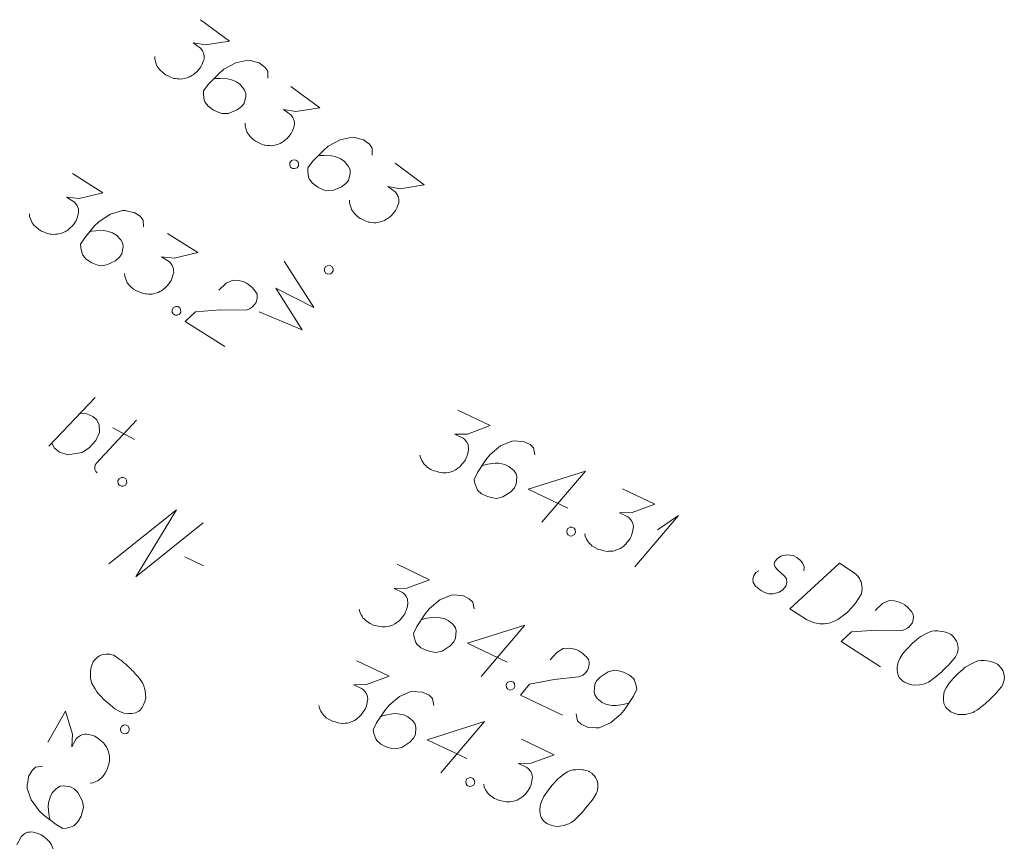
# Model space of a CAD drawing. Header units: metres. Extents: x 5555129 to 5556676, y 5635595 to 5636517.
# Tile 251 of 255: x 5556582 to 5556593, y 5636216 to 5636225. Entities that reach past the tile are written whole.
import ezdxf

# ---------------------------------------------------------------- set-up
doc = ezdxf.new("R2010")
doc.units = ezdxf.units.M
doc.header["$MEASUREMENT"] = 0
doc.linetypes.add('L_0_04', pattern=[1.5, 1, -0.5])
for name, color, linetype, lineweight in [('#digitalizacja', 7, 'Continuous', 18), ('#przekroje', 7, 'L_0_04', 18), ('#skartowane', 7, 'Continuous', 18)]:
    doc.layers.add(name, color=color, linetype=linetype, lineweight=lineweight)

# ---------------------------------------------------------------- blocks, each defined once
blk = doc.blocks.new('*U1861')
at = {"layer": '#skartowane', "color": 7, "linetype": 'ByBlock', "lineweight": 18}
for q in [(5555474.551, 5636460.573), (5555474.812, 5636460.998)]:
    blk.add_line((5555475.055, 5636461.164), q, dxfattribs=at)
blk = doc.blocks.new('*U1863')
at = {"layer": '#skartowane', "color": 7, "linetype": 'ByBlock', "lineweight": 18}
blk.add_line((5555467.802, 5636461.963), (5555468.335, 5636462.525), dxfattribs=at)
at = {"layer": '#skartowane', "color": 7, "linetype": 'ByBlock', "lineweight": 18, "flags": 128}
blk.add_lwpolyline([(5555468.158, 5636462.339), (5555468.238, 5636462.336), (5555468.308, 5636462.304), (5555468.354, 5636462.265), (5555468.383, 5636462.208), (5555468.387, 5636462.118), (5555468.344, 5636462.028), (5555468.271, 5636461.946), (5555468.187, 5636461.891), (5555468.022, 5636461.861), (5555467.926, 5636461.894), (5555467.864, 5636461.942), (5555467.835, 5636461.999)], dxfattribs=at)
blk = doc.blocks.new('*U1864')
at = {"layer": '#skartowane', "color": 7, "linetype": 'ByBlock', "lineweight": 18}
for p, q in [((5555468.343, 5636461.758), (5555468.811, 5636462.262)), ((5555468.54, 5636462.175), (5555468.788, 5636462.038))]:
    blk.add_line(p, q, dxfattribs=at)
at = {"layer": '#skartowane', "color": 7, "linetype": 'ByBlock', "lineweight": 18, "flags": 128}
blk.add_lwpolyline([(5555468.359, 5636461.654), (5555468.353, 5636461.659), (5555468.348, 5636461.665), (5555468.343, 5636461.672), (5555468.339, 5636461.679), (5555468.335, 5636461.686), (5555468.333, 5636461.694), (5555468.331, 5636461.702), (5555468.33, 5636461.71), (5555468.33, 5636461.718), (5555468.331, 5636461.726), (5555468.332, 5636461.734), (5555468.335, 5636461.742), (5555468.338, 5636461.749), (5555468.342, 5636461.756), (5555468.347, 5636461.762)], dxfattribs=at)

msp = doc.modelspace()

# ---------------------------------------------------------------- linework, layer by layer
at = {"layer": '#digitalizacja', "color": 36, "linetype": 'Continuous', "lineweight": 18, "true_color": 0x803300, "flags": 128}
for points in [[(5556591.067, 5636218.833), (5556591.074, 5636218.878), (5556591.055, 5636218.925), (5556591.031, 5636218.954), (5556590.99, 5636218.987), (5556590.947, 5636219.008), (5556590.868, 5636219.016), (5556590.803, 5636219.002), (5556590.766, 5636218.976), (5556590.735, 5636218.94), (5556590.729, 5636218.908), (5556590.74, 5636218.881), (5556590.746, 5636218.869), (5556590.77, 5636218.84), (5556590.802, 5636218.813), (5556590.845, 5636218.771), (5556590.868, 5636218.742), (5556590.874, 5636218.697), (5556590.862, 5636218.656), (5556590.828, 5636218.614), (5556590.783, 5636218.587), (5556590.715, 5636218.567), (5556590.667, 5636218.57), (5556590.621, 5636218.585), (5556590.568, 5636218.612), (5556590.511, 5636218.655), (5556590.484, 5636218.7), (5556590.48, 5636218.738), (5556590.493, 5636218.779), (5556590.515, 5636218.814), (5556590.549, 5636218.834)], [(5556591.479, 5636218.92), (5556591.648, 5636218.812), (5556591.68, 5636218.785), (5556591.692, 5636218.77), (5556591.71, 5636218.744), (5556591.719, 5636218.725), (5556591.728, 5636218.705), (5556591.737, 5636218.665), (5556591.739, 5636218.635), (5556591.732, 5636218.569), (5556591.662, 5636218.46), (5556591.625, 5636218.413), (5556591.604, 5636218.392), (5556591.583, 5636218.37), (5556591.563, 5636218.348), (5556591.537, 5636218.33), (5556591.508, 5636218.306), (5556591.459, 5636218.274), (5556591.437, 5636218.261), (5556591.362, 5636218.231), (5556591.308, 5636218.224), (5556591.252, 5636218.224), (5556591.195, 5636218.233), (5556591.149, 5636218.248), (5556591.101, 5636218.272), (5556590.906, 5636218.396), (5556591.479, 5636218.92)], [(5556591.89, 5636218.378), (5556591.975, 5636218.456), (5556592.053, 5636218.491), (5556592.114, 5636218.487), (5556592.168, 5636218.473), (5556592.206, 5636218.456), (5556592.231, 5636218.44), (5556592.272, 5636218.406), (5556592.296, 5636218.377), (5556592.308, 5636218.363), (5556592.328, 5636218.329), (5556592.33, 5636218.299), (5556592.327, 5636218.273), (5556592.323, 5636218.255), (5556592.315, 5636218.232), (5556592.299, 5636218.207), (5556592.278, 5636218.185), (5556592.264, 5636218.174), (5556592.241, 5636218.16), (5556592.214, 5636218.15), (5556592.189, 5636218.144), (5556591.906, 5636218.15), (5556591.619, 5636218.13), (5556591.499, 5636218.018), (5556591.952, 5636217.728)], [(5556592.768, 5636218.097), (5556592.758, 5636218.103), (5556592.725, 5636218.117), (5556592.702, 5636218.125), (5556592.684, 5636218.13), (5556592.653, 5636218.135), (5556592.613, 5636218.14), (5556592.579, 5636218.141), (5556592.541, 5636218.137), (5556592.514, 5636218.126), (5556592.483, 5636218.111), (5556592.452, 5636218.095), (5556592.418, 5636218.075), (5556592.395, 5636218.062), (5556592.366, 5636218.038), (5556592.32, 5636217.998), (5556592.257, 5636217.933), (5556592.209, 5636217.879), (5556592.174, 5636217.825), (5556592.154, 5636217.782), (5556592.145, 5636217.724), (5556592.144, 5636217.69), (5556592.15, 5636217.644), (5556592.167, 5636217.605), (5556592.179, 5636217.591), (5556592.205, 5636217.566), (5556592.23, 5636217.551), (5556592.273, 5636217.53), (5556592.314, 5636217.518), (5556592.349, 5636217.517), (5556592.4, 5636217.52), (5556592.424, 5636217.525), (5556592.457, 5636217.532), (5556592.484, 5636217.542), (5556592.504, 5636217.551), (5556592.53, 5636217.57), (5556592.541, 5636217.576), (5556592.567, 5636217.595), (5556592.596, 5636217.618), (5556592.625, 5636217.642), (5556592.643, 5636217.659), (5556592.657, 5636217.67), (5556592.675, 5636217.687), (5556592.713, 5636217.726), (5556592.734, 5636217.747), (5556592.755, 5636217.769), (5556592.782, 5636217.801), (5556592.816, 5636217.842), (5556592.825, 5636217.857), (5556592.833, 5636217.88), (5556592.841, 5636217.903), (5556592.845, 5636217.943), (5556592.843, 5636217.972), (5556592.837, 5636217.997), (5556592.827, 5636218.024), (5556592.813, 5636218.047), (5556592.802, 5636218.061), (5556592.79, 5636218.076), (5556592.768, 5636218.097)], [(5556593.301, 5636217.757), (5556593.291, 5636217.763), (5556593.258, 5636217.777), (5556593.235, 5636217.785), (5556593.217, 5636217.789), (5556593.185, 5636217.795), (5556593.146, 5636217.8), (5556593.112, 5636217.801), (5556593.074, 5636217.797), (5556593.046, 5636217.786), (5556593.015, 5636217.771), (5556592.985, 5636217.755), (5556592.951, 5636217.735), (5556592.928, 5636217.722), (5556592.899, 5636217.698), (5556592.852, 5636217.658), (5556592.79, 5636217.593), (5556592.742, 5636217.539), (5556592.707, 5636217.485), (5556592.686, 5636217.442), (5556592.677, 5636217.384), (5556592.676, 5636217.35), (5556592.682, 5636217.304), (5556592.699, 5636217.265), (5556592.711, 5636217.25), (5556592.738, 5636217.226), (5556592.763, 5636217.21), (5556592.806, 5636217.19), (5556592.847, 5636217.178), (5556592.881, 5636217.177), (5556592.932, 5636217.179), (5556592.957, 5636217.185), (5556592.989, 5636217.192), (5556593.017, 5636217.202), (5556593.036, 5636217.211), (5556593.062, 5636217.229), (5556593.074, 5636217.236), (5556593.099, 5636217.255), (5556593.128, 5636217.278), (5556593.157, 5636217.302), (5556593.175, 5636217.319), (5556593.19, 5636217.33), (5556593.207, 5636217.347), (5556593.246, 5636217.385), (5556593.267, 5636217.407), (5556593.288, 5636217.429), (5556593.315, 5636217.461), (5556593.348, 5636217.502), (5556593.358, 5636217.517), (5556593.366, 5636217.54), (5556593.373, 5636217.563), (5556593.378, 5636217.603), (5556593.375, 5636217.632), (5556593.37, 5636217.657), (5556593.36, 5636217.684), (5556593.346, 5636217.707), (5556593.334, 5636217.721), (5556593.322, 5636217.736), (5556593.301, 5636217.757)]]:
    msp.add_lwpolyline(points, dxfattribs=at)
at = {"layer": '#przekroje', "color": 7, "linetype": 'Continuous'}
msp.add_line((5556583.94, 5636218.994), (5556584.154, 5636218.891), dxfattribs=at)
at = {"layer": '#przekroje', "color": 7, "linetype": 'Continuous', "flags": 128}
msp.add_lwpolyline([(5556583.066, 5636218.912), (5556583.844, 5636219.537), (5556583.375, 5636218.764), (5556584.152, 5636219.388)], dxfattribs=at)
at = {"layer": '#skartowane', "color": 7, "linetype": 'Continuous', "lineweight": 18, "flags": 128}
for points in [[(5556584.122, 5636225.183), (5556584.454, 5636224.937), (5556584.178, 5636224.892), (5556584.035, 5636224.917), (5556584.121, 5636224.853), (5556584.136, 5636224.835), (5556584.142, 5636224.823), (5556584.148, 5636224.811), (5556584.154, 5636224.799), (5556584.163, 5636224.771), (5556584.162, 5636224.75), (5556584.161, 5636224.729), (5556584.155, 5636224.711), (5556584.14, 5636224.67), (5556584.124, 5636224.638), (5556584.113, 5636224.624), (5556584.099, 5636224.605), (5556584.073, 5636224.58), (5556584.054, 5636224.565), (5556584.036, 5636224.549), (5556584.02, 5636224.539), (5556584.009, 5636224.532), (5556583.997, 5636224.527), (5556583.985, 5636224.52), (5556583.965, 5636224.513), (5556583.937, 5636224.505), (5556583.912, 5636224.501), (5556583.896, 5636224.499), (5556583.874, 5636224.5), (5556583.853, 5636224.501), (5556583.827, 5636224.505), (5556583.814, 5636224.507), (5556583.774, 5636224.522), (5556583.742, 5636224.539), (5556583.719, 5636224.548), (5556583.686, 5636224.573), (5556583.652, 5636224.605), (5556583.641, 5636224.621), (5556583.63, 5636224.636), (5556583.619, 5636224.651), (5556583.612, 5636224.671), (5556583.605, 5636224.691), (5556583.595, 5636224.728), (5556583.595, 5636224.757)], [(5556584.895, 5636224.51), (5556584.895, 5636224.59), (5556584.863, 5636224.636), (5556584.797, 5636224.685), (5556584.735, 5636224.701), (5556584.699, 5636224.713), (5556584.665, 5636224.716), (5556584.526, 5636224.686), (5556584.39, 5636224.611), (5556584.33, 5636224.56), (5556584.209, 5636224.436), (5556584.156, 5636224.365), (5556584.154, 5636224.322), (5556584.164, 5636224.256), (5556584.172, 5636224.236), (5556584.209, 5636224.187), (5556584.27, 5636224.141), (5556584.325, 5636224.116), (5556584.365, 5636224.101), (5556584.441, 5636224.103), (5556584.544, 5636224.144), (5556584.594, 5636224.181), (5556584.622, 5636224.219), (5556584.644, 5636224.299), (5556584.642, 5636224.336), (5556584.623, 5636224.38), (5556584.576, 5636224.436), (5556584.534, 5636224.468), (5556584.471, 5636224.492), (5556584.427, 5636224.503), (5556584.342, 5636224.507), (5556584.296, 5636224.504), (5556584.271, 5636224.5)], [(5556585.162, 5636224.415), (5556585.495, 5636224.169), (5556585.219, 5636224.124), (5556585.076, 5636224.148), (5556585.161, 5636224.085), (5556585.177, 5636224.067), (5556585.183, 5636224.055), (5556585.189, 5636224.043), (5556585.195, 5636224.031), (5556585.203, 5636224.003), (5556585.202, 5636223.982), (5556585.201, 5636223.96), (5556585.195, 5636223.943), (5556585.18, 5636223.902), (5556585.164, 5636223.87), (5556585.153, 5636223.856), (5556585.139, 5636223.837), (5556585.114, 5636223.812), (5556585.095, 5636223.797), (5556585.076, 5636223.781), (5556585.061, 5636223.77), (5556585.049, 5636223.764), (5556585.037, 5636223.758), (5556585.026, 5636223.752), (5556585.006, 5636223.745), (5556584.977, 5636223.737), (5556584.953, 5636223.733), (5556584.936, 5636223.73), (5556584.915, 5636223.732), (5556584.893, 5636223.733), (5556584.867, 5636223.737), (5556584.854, 5636223.739), (5556584.814, 5636223.754), (5556584.782, 5636223.771), (5556584.76, 5636223.78), (5556584.726, 5636223.804), (5556584.692, 5636223.837), (5556584.681, 5636223.853), (5556584.67, 5636223.868), (5556584.66, 5636223.883), (5556584.652, 5636223.903), (5556584.645, 5636223.923), (5556584.635, 5636223.96), (5556584.635, 5636223.989)], [(5556586.097, 5636223.622), (5556586.097, 5636223.703), (5556586.065, 5636223.748), (5556585.998, 5636223.798), (5556585.937, 5636223.814), (5556585.901, 5636223.825), (5556585.867, 5636223.828), (5556585.728, 5636223.799), (5556585.592, 5636223.724), (5556585.532, 5636223.672), (5556585.411, 5636223.549), (5556585.358, 5636223.477), (5556585.356, 5636223.435), (5556585.366, 5636223.369), (5556585.374, 5636223.349), (5556585.41, 5636223.299), (5556585.472, 5636223.254), (5556585.527, 5636223.228), (5556585.567, 5636223.213), (5556585.643, 5636223.216), (5556585.746, 5636223.257), (5556585.795, 5636223.294), (5556585.824, 5636223.332), (5556585.845, 5636223.411), (5556585.844, 5636223.449), (5556585.825, 5636223.493), (5556585.778, 5636223.549), (5556585.736, 5636223.581), (5556585.673, 5636223.605), (5556585.629, 5636223.615), (5556585.544, 5636223.619), (5556585.498, 5636223.617), (5556585.473, 5636223.613)], [(5556585.218, 5636223.566), (5556585.242, 5636223.549), (5556585.249, 5636223.529), (5556585.25, 5636223.499), (5556585.232, 5636223.475), (5556585.204, 5636223.467), (5556585.182, 5636223.468), (5556585.159, 5636223.485), (5556585.151, 5636223.505), (5556585.151, 5636223.535), (5556585.169, 5636223.559), (5556585.197, 5636223.567), (5556585.218, 5636223.566)], [(5556586.364, 5636223.528), (5556586.697, 5636223.282), (5556586.421, 5636223.236), (5556586.278, 5636223.261), (5556586.363, 5636223.198), (5556586.379, 5636223.179), (5556586.385, 5636223.167), (5556586.391, 5636223.156), (5556586.397, 5636223.144), (5556586.405, 5636223.116), (5556586.404, 5636223.094), (5556586.403, 5636223.073), (5556586.397, 5636223.055), (5556586.382, 5636223.015), (5556586.366, 5636222.983), (5556586.355, 5636222.969), (5556586.341, 5636222.95), (5556586.316, 5636222.925), (5556586.297, 5636222.909), (5556586.278, 5636222.894), (5556586.263, 5636222.883), (5556586.251, 5636222.877), (5556586.239, 5636222.871), (5556586.227, 5636222.865), (5556586.207, 5636222.858), (5556586.179, 5636222.849), (5556586.154, 5636222.846), (5556586.138, 5636222.843), (5556586.117, 5636222.844), (5556586.095, 5636222.845), (5556586.069, 5636222.85), (5556586.056, 5636222.852), (5556586.016, 5636222.867), (5556585.984, 5636222.883), (5556585.961, 5636222.893), (5556585.928, 5636222.917), (5556585.894, 5636222.95), (5556585.883, 5636222.965), (5556585.872, 5636222.981), (5556585.861, 5636222.996), (5556585.854, 5636223.016), (5556585.847, 5636223.036), (5556585.837, 5636223.072), (5556585.837, 5636223.102)], [(5556582.645, 5636223.409), (5556582.995, 5636223.189), (5556582.723, 5636223.123), (5556582.578, 5636223.137), (5556582.668, 5636223.081), (5556582.685, 5636223.063), (5556582.692, 5636223.052), (5556582.699, 5636223.041), (5556582.706, 5636223.029), (5556582.716, 5636223.002), (5556582.717, 5636222.98), (5556582.717, 5636222.959), (5556582.713, 5636222.941), (5556582.701, 5636222.9), (5556582.687, 5636222.867), (5556582.677, 5636222.852), (5556582.665, 5636222.832), (5556582.641, 5636222.805), (5556582.623, 5636222.788), (5556582.606, 5636222.771), (5556582.591, 5636222.759), (5556582.58, 5636222.752), (5556582.569, 5636222.746), (5556582.558, 5636222.739), (5556582.538, 5636222.73), (5556582.511, 5636222.719), (5556582.486, 5636222.714), (5556582.47, 5636222.71), (5556582.449, 5636222.71), (5556582.427, 5636222.709), (5556582.401, 5636222.712), (5556582.388, 5636222.713), (5556582.347, 5636222.725), (5556582.313, 5636222.739), (5556582.29, 5636222.746), (5556582.255, 5636222.768), (5556582.219, 5636222.799), (5556582.207, 5636222.813), (5556582.195, 5636222.828), (5556582.183, 5636222.842), (5556582.174, 5636222.861), (5556582.166, 5636222.881), (5556582.153, 5636222.916), (5556582.151, 5636222.946)], [(5556583.465, 5636222.795), (5556583.46, 5636222.875), (5556583.424, 5636222.919), (5556583.355, 5636222.963), (5556583.292, 5636222.974), (5556583.256, 5636222.983), (5556583.221, 5636222.984), (5556583.085, 5636222.944), (5556582.954, 5636222.859), (5556582.898, 5636222.803), (5556582.787, 5636222.671), (5556582.74, 5636222.596), (5556582.741, 5636222.554), (5556582.756, 5636222.488), (5556582.765, 5636222.469), (5556582.805, 5636222.422), (5556582.87, 5636222.382), (5556582.926, 5636222.36), (5556582.968, 5636222.348), (5556583.043, 5636222.357), (5556583.143, 5636222.405), (5556583.189, 5636222.446), (5556583.215, 5636222.486), (5556583.231, 5636222.566), (5556583.226, 5636222.604), (5556583.204, 5636222.646), (5556583.153, 5636222.699), (5556583.108, 5636222.727), (5556583.044, 5636222.747), (5556583, 5636222.754), (5556582.914, 5636222.751), (5556582.869, 5636222.745), (5556582.844, 5636222.74)], [(5556583.739, 5636222.721), (5556584.089, 5636222.501), (5556583.817, 5636222.434), (5556583.673, 5636222.449), (5556583.763, 5636222.392), (5556583.78, 5636222.374), (5556583.786, 5636222.363), (5556583.793, 5636222.352), (5556583.8, 5636222.341), (5556583.811, 5636222.313), (5556583.811, 5636222.292), (5556583.812, 5636222.27), (5556583.807, 5636222.252), (5556583.795, 5636222.211), (5556583.781, 5636222.178), (5556583.772, 5636222.163), (5556583.759, 5636222.143), (5556583.736, 5636222.116), (5556583.718, 5636222.099), (5556583.7, 5636222.082), (5556583.686, 5636222.071), (5556583.675, 5636222.064), (5556583.663, 5636222.057), (5556583.652, 5636222.05), (5556583.633, 5636222.041), (5556583.605, 5636222.031), (5556583.581, 5636222.025), (5556583.564, 5636222.021), (5556583.543, 5636222.021), (5556583.522, 5636222.02), (5556583.496, 5636222.023), (5556583.482, 5636222.024), (5556583.441, 5636222.036), (5556583.408, 5636222.05), (5556583.385, 5636222.058), (5556583.35, 5636222.08), (5556583.313, 5636222.11), (5556583.301, 5636222.124), (5556583.289, 5636222.139), (5556583.277, 5636222.153), (5556583.269, 5636222.173), (5556583.26, 5636222.192), (5556583.248, 5636222.228), (5556583.245, 5636222.257)], [(5556584.795, 5636221.818), (5556585.293, 5636221.611), (5556584.99, 5636222.09), (5556585.427, 5636221.867), (5556585.086, 5636222.399)], [(5556585.547, 5636222.311), (5556585.56, 5636222.338), (5556585.579, 5636222.348), (5556585.608, 5636222.353), (5556585.634, 5636222.339), (5556585.647, 5636222.312), (5556585.649, 5636222.291), (5556585.635, 5636222.265), (5556585.617, 5636222.255), (5556585.588, 5636222.25), (5556585.561, 5636222.264), (5556585.549, 5636222.29), (5556585.547, 5636222.311)], [(5556584.333, 5636222.068), (5556584.418, 5636222.147), (5556584.496, 5636222.182), (5556584.556, 5636222.179), (5556584.611, 5636222.165), (5556584.649, 5636222.148), (5556584.674, 5636222.133), (5556584.716, 5636222.099), (5556584.739, 5636222.07), (5556584.751, 5636222.056), (5556584.772, 5636222.022), (5556584.774, 5636221.993), (5556584.772, 5636221.966), (5556584.767, 5636221.948), (5556584.76, 5636221.925), (5556584.744, 5636221.9), (5556584.723, 5636221.878), (5556584.709, 5636221.866), (5556584.686, 5636221.853), (5556584.659, 5636221.842), (5556584.634, 5636221.837), (5556584.351, 5636221.841), (5556584.064, 5636221.818), (5556583.945, 5636221.705), (5556584.399, 5636221.419)], [(5556583.858, 5636221.878), (5556583.883, 5636221.863), (5556583.892, 5636221.843), (5556583.894, 5636221.814), (5556583.878, 5636221.789), (5556583.851, 5636221.778), (5556583.83, 5636221.778), (5556583.805, 5636221.793), (5556583.796, 5636221.813), (5556583.793, 5636221.842), (5556583.809, 5636221.867), (5556583.837, 5636221.878), (5556583.858, 5636221.878)], [(5556587.084, 5636220.684), (5556587.457, 5636220.506), (5556587.195, 5636220.409), (5556587.05, 5636220.406), (5556587.146, 5636220.36), (5556587.164, 5636220.345), (5556587.172, 5636220.334), (5556587.181, 5636220.324), (5556587.189, 5636220.314), (5556587.202, 5636220.288), (5556587.205, 5636220.266), (5556587.208, 5636220.245), (5556587.206, 5636220.227), (5556587.199, 5636220.184), (5556587.189, 5636220.15), (5556587.181, 5636220.134), (5556587.171, 5636220.113), (5556587.151, 5636220.083), (5556587.135, 5636220.064), (5556587.12, 5636220.046), (5556587.107, 5636220.032), (5556587.096, 5636220.024), (5556587.086, 5636220.016), (5556587.076, 5636220.008), (5556587.057, 5636219.997), (5556587.031, 5636219.983), (5556587.007, 5636219.975), (5556586.992, 5636219.969), (5556586.971, 5636219.966), (5556586.95, 5636219.963), (5556586.923, 5636219.963), (5556586.91, 5636219.962), (5556586.867, 5636219.97), (5556586.833, 5636219.98), (5556586.809, 5636219.984), (5556586.772, 5636220.002), (5556586.732, 5636220.028), (5556586.718, 5636220.041), (5556586.705, 5636220.054), (5556586.691, 5636220.067), (5556586.681, 5636220.085), (5556586.67, 5636220.103), (5556586.653, 5636220.137), (5556586.647, 5636220.166)], [(5556587.971, 5636220.17), (5556587.956, 5636220.249), (5556587.916, 5636220.287), (5556587.841, 5636220.323), (5556587.777, 5636220.327), (5556587.74, 5636220.332), (5556587.706, 5636220.328), (5556587.575, 5636220.273), (5556587.455, 5636220.173), (5556587.406, 5636220.112), (5556587.311, 5636219.967), (5556587.273, 5636219.887), (5556587.279, 5636219.845), (5556587.302, 5636219.782), (5556587.312, 5636219.764), (5556587.358, 5636219.722), (5556587.427, 5636219.689), (5556587.486, 5636219.675), (5556587.528, 5636219.667), (5556587.602, 5636219.685), (5556587.696, 5636219.745), (5556587.737, 5636219.79), (5556587.757, 5636219.833), (5556587.764, 5636219.915), (5556587.755, 5636219.952), (5556587.728, 5636219.991), (5556587.672, 5636220.037), (5556587.624, 5636220.06), (5556587.558, 5636220.072), (5556587.513, 5636220.074), (5556587.428, 5636220.062), (5556587.384, 5636220.05), (5556587.36, 5636220.042)], [(5556583.233, 5636219.909), (5556583.259, 5636219.895), (5556583.268, 5636219.876), (5556583.272, 5636219.847), (5556583.258, 5636219.821), (5556583.231, 5636219.809), (5556583.21, 5636219.807), (5556583.184, 5636219.821), (5556583.174, 5636219.84), (5556583.17, 5636219.87), (5556583.185, 5636219.895), (5556583.212, 5636219.908), (5556583.233, 5636219.909)], [(5556588.352, 5636219.556), (5556587.893, 5636219.775), (5556588.555, 5636219.982), (5556588.051, 5636219.392)], [(5556588.981, 5636219.779), (5556589.354, 5636219.601), (5556589.092, 5636219.504), (5556588.947, 5636219.501), (5556589.043, 5636219.455), (5556589.062, 5636219.44), (5556589.07, 5636219.429), (5556589.078, 5636219.419), (5556589.086, 5636219.408), (5556589.1, 5636219.382), (5556589.103, 5636219.361), (5556589.106, 5636219.34), (5556589.103, 5636219.322), (5556589.096, 5636219.279), (5556589.086, 5636219.245), (5556589.079, 5636219.229), (5556589.069, 5636219.207), (5556589.048, 5636219.178), (5556589.032, 5636219.159), (5556589.017, 5636219.14), (5556589.004, 5636219.127), (5556588.994, 5636219.119), (5556588.983, 5636219.111), (5556588.973, 5636219.103), (5556588.954, 5636219.092), (5556588.928, 5636219.078), (5556588.905, 5636219.07), (5556588.889, 5636219.064), (5556588.868, 5636219.061), (5556588.847, 5636219.058), (5556588.82, 5636219.058), (5556588.807, 5636219.057), (5556588.765, 5636219.064), (5556588.73, 5636219.074), (5556588.706, 5636219.079), (5556588.669, 5636219.097), (5556588.629, 5636219.123), (5556588.616, 5636219.136), (5556588.602, 5636219.149), (5556588.589, 5636219.162), (5556588.578, 5636219.18), (5556588.567, 5636219.198), (5556588.55, 5636219.232), (5556588.545, 5636219.261)], [(5556588.398, 5636219.338), (5556588.425, 5636219.325), (5556588.435, 5636219.307), (5556588.441, 5636219.278), (5556588.429, 5636219.251), (5556588.402, 5636219.237), (5556588.381, 5636219.234), (5556588.355, 5636219.247), (5556588.344, 5636219.265), (5556588.338, 5636219.294), (5556588.351, 5636219.321), (5556588.377, 5636219.335), (5556588.398, 5636219.338)], [(5556586.385, 5636218.909), (5556586.758, 5636218.731), (5556586.496, 5636218.634), (5556586.35, 5636218.631), (5556586.446, 5636218.585), (5556586.465, 5636218.57), (5556586.473, 5636218.559), (5556586.481, 5636218.549), (5556586.489, 5636218.538), (5556586.503, 5636218.512), (5556586.506, 5636218.491), (5556586.509, 5636218.47), (5556586.507, 5636218.452), (5556586.5, 5636218.409), (5556586.49, 5636218.375), (5556586.482, 5636218.359), (5556586.472, 5636218.337), (5556586.452, 5636218.308), (5556586.436, 5636218.289), (5556586.421, 5636218.27), (5556586.408, 5636218.257), (5556586.397, 5636218.249), (5556586.387, 5636218.241), (5556586.376, 5636218.233), (5556586.358, 5636218.222), (5556586.332, 5636218.208), (5556586.308, 5636218.2), (5556586.293, 5636218.194), (5556586.271, 5636218.191), (5556586.25, 5636218.188), (5556586.224, 5636218.188), (5556586.211, 5636218.187), (5556586.168, 5636218.194), (5556586.134, 5636218.204), (5556586.11, 5636218.209), (5556586.073, 5636218.227), (5556586.033, 5636218.253), (5556586.019, 5636218.266), (5556586.006, 5636218.279), (5556585.992, 5636218.292), (5556585.981, 5636218.31), (5556585.97, 5636218.328), (5556585.954, 5636218.362), (5556585.948, 5636218.391)], [(5556587.271, 5636218.394), (5556587.257, 5636218.473), (5556587.216, 5636218.512), (5556587.142, 5636218.548), (5556587.078, 5636218.552), (5556587.041, 5636218.557), (5556587.007, 5636218.553), (5556586.876, 5636218.498), (5556586.756, 5636218.398), (5556586.707, 5636218.336), (5556586.612, 5636218.192), (5556586.574, 5636218.112), (5556586.58, 5636218.07), (5556586.602, 5636218.007), (5556586.613, 5636217.989), (5556586.659, 5636217.947), (5556586.728, 5636217.914), (5556586.787, 5636217.899), (5556586.829, 5636217.892), (5556586.903, 5636217.909), (5556586.997, 5636217.969), (5556587.038, 5636218.015), (5556587.058, 5636218.058), (5556587.065, 5636218.14), (5556587.056, 5636218.176), (5556587.029, 5636218.216), (5556586.973, 5636218.262), (5556586.925, 5636218.285), (5556586.858, 5636218.297), (5556586.814, 5636218.299), (5556586.729, 5636218.287), (5556586.685, 5636218.275), (5556586.661, 5636218.267)], [(5556587.652, 5636217.781), (5556587.194, 5636217.999), (5556587.856, 5636218.207), (5556587.352, 5636217.617)], [(5556582.886, 5636217.79), (5556582.881, 5636217.779), (5556582.869, 5636217.746), (5556582.862, 5636217.722), (5556582.859, 5636217.704), (5556582.854, 5636217.672), (5556582.852, 5636217.633), (5556582.853, 5636217.598), (5556582.86, 5636217.561), (5556582.871, 5636217.534), (5556582.888, 5636217.504), (5556582.906, 5636217.474), (5556582.928, 5636217.441), (5556582.943, 5636217.419), (5556582.968, 5636217.392), (5556583.011, 5636217.347), (5556583.079, 5636217.289), (5556583.135, 5636217.244), (5556583.192, 5636217.212), (5556583.236, 5636217.194), (5556583.294, 5636217.188), (5556583.328, 5636217.189), (5556583.373, 5636217.198), (5556583.411, 5636217.217), (5556583.425, 5636217.229), (5556583.448, 5636217.257), (5556583.462, 5636217.283), (5556583.48, 5636217.327), (5556583.49, 5636217.369), (5556583.489, 5636217.404), (5556583.484, 5636217.454), (5556583.477, 5636217.478), (5556583.468, 5636217.51), (5556583.456, 5636217.537), (5556583.446, 5636217.556), (5556583.426, 5636217.581), (5556583.419, 5636217.592), (5556583.399, 5636217.617), (5556583.374, 5636217.644), (5556583.349, 5636217.672), (5556583.331, 5636217.689), (5556583.319, 5636217.703), (5556583.301, 5636217.719), (5556583.26, 5636217.756), (5556583.237, 5636217.775), (5556583.215, 5636217.795), (5556583.181, 5636217.82), (5556583.138, 5636217.851), (5556583.123, 5636217.86), (5556583.099, 5636217.867), (5556583.076, 5636217.873), (5556583.036, 5636217.875), (5556583.007, 5636217.871), (5556582.983, 5636217.864), (5556582.956, 5636217.852), (5556582.934, 5636217.838), (5556582.92, 5636217.825), (5556582.906, 5636217.812), (5556582.886, 5636217.79)], [(5556588.149, 5636217.806), (5556588.223, 5636217.894), (5556588.297, 5636217.938), (5556588.357, 5636217.942), (5556588.413, 5636217.935), (5556588.453, 5636217.922), (5556588.479, 5636217.91), (5556588.525, 5636217.881), (5556588.552, 5636217.855), (5556588.565, 5636217.843), (5556588.589, 5636217.811), (5556588.595, 5636217.782), (5556588.596, 5636217.756), (5556588.594, 5636217.737), (5556588.589, 5636217.714), (5556588.576, 5636217.687), (5556588.558, 5636217.663), (5556588.545, 5636217.649), (5556588.524, 5636217.633), (5556588.498, 5636217.619), (5556588.474, 5636217.611), (5556588.192, 5636217.582), (5556587.911, 5636217.527), (5556587.805, 5636217.401), (5556588.29, 5636217.169)], [(5556585.922, 5636217.798), (5556586.295, 5636217.62), (5556586.032, 5636217.522), (5556585.887, 5636217.52), (5556585.983, 5636217.474), (5556586.002, 5636217.459), (5556586.01, 5636217.448), (5556586.018, 5636217.438), (5556586.026, 5636217.427), (5556586.04, 5636217.401), (5556586.043, 5636217.38), (5556586.046, 5636217.359), (5556586.044, 5636217.34), (5556586.037, 5636217.298), (5556586.027, 5636217.264), (5556586.019, 5636217.248), (5556586.009, 5636217.226), (5556585.988, 5636217.197), (5556585.973, 5636217.178), (5556585.957, 5636217.159), (5556585.944, 5636217.146), (5556585.934, 5636217.138), (5556585.923, 5636217.13), (5556585.913, 5636217.121), (5556585.895, 5636217.11), (5556585.869, 5636217.097), (5556585.845, 5636217.088), (5556585.829, 5636217.083), (5556585.808, 5636217.08), (5556585.787, 5636217.077), (5556585.761, 5636217.076), (5556585.748, 5636217.076), (5556585.705, 5636217.083), (5556585.671, 5636217.093), (5556585.647, 5636217.098), (5556585.609, 5636217.116), (5556585.569, 5636217.141), (5556585.556, 5636217.154), (5556585.542, 5636217.167), (5556585.529, 5636217.18), (5556585.518, 5636217.199), (5556585.507, 5636217.217), (5556585.491, 5636217.251), (5556585.485, 5636217.28)], [(5556588.448, 5636217.185), (5556588.463, 5636217.106), (5556588.503, 5636217.067), (5556588.578, 5636217.032), (5556588.641, 5636217.028), (5556588.678, 5636217.023), (5556588.712, 5636217.026), (5556588.843, 5636217.082), (5556588.963, 5636217.182), (5556589.012, 5636217.243), (5556589.107, 5636217.388), (5556589.145, 5636217.468), (5556589.139, 5636217.51), (5556589.117, 5636217.573), (5556589.106, 5636217.591), (5556589.06, 5636217.632), (5556588.991, 5636217.666), (5556588.933, 5636217.68), (5556588.89, 5636217.687), (5556588.817, 5636217.67), (5556588.723, 5636217.61), (5556588.681, 5636217.565), (5556588.661, 5636217.522), (5556588.654, 5636217.44), (5556588.663, 5636217.403), (5556588.69, 5636217.364), (5556588.747, 5636217.318), (5556588.795, 5636217.295), (5556588.861, 5636217.283), (5556588.906, 5636217.281), (5556588.99, 5636217.293), (5556589.035, 5636217.304), (5556589.058, 5636217.313)], [(5556587.699, 5636217.562), (5556587.725, 5636217.55), (5556587.736, 5636217.531), (5556587.742, 5636217.502), (5556587.729, 5636217.476), (5556587.703, 5636217.462), (5556587.682, 5636217.459), (5556587.655, 5636217.472), (5556587.645, 5636217.49), (5556587.639, 5636217.519), (5556587.651, 5636217.546), (5556587.678, 5636217.559), (5556587.699, 5636217.562)], [(5556586.808, 5636217.283), (5556586.793, 5636217.362), (5556586.753, 5636217.401), (5556586.679, 5636217.437), (5556586.615, 5636217.441), (5556586.578, 5636217.445), (5556586.544, 5636217.442), (5556586.413, 5636217.387), (5556586.293, 5636217.287), (5556586.244, 5636217.225), (5556586.149, 5636217.081), (5556586.111, 5636217.001), (5556586.117, 5636216.959), (5556586.139, 5636216.896), (5556586.15, 5636216.878), (5556586.196, 5636216.836), (5556586.265, 5636216.803), (5556586.323, 5636216.788), (5556586.366, 5636216.781), (5556586.439, 5636216.798), (5556586.533, 5636216.858), (5556586.575, 5636216.904), (5556586.595, 5636216.946), (5556586.602, 5636217.028), (5556586.593, 5636217.065), (5556586.566, 5636217.104), (5556586.509, 5636217.151), (5556586.462, 5636217.174), (5556586.395, 5636217.186), (5556586.35, 5636217.188), (5556586.266, 5636217.175), (5556586.221, 5636217.164), (5556586.198, 5636217.156)], [(5556582.363, 5636216.858), (5556582.565, 5636217.218), (5556582.645, 5636216.95), (5556582.638, 5636216.805), (5556582.69, 5636216.898), (5556582.707, 5636216.915), (5556582.718, 5636216.923), (5556582.729, 5636216.93), (5556582.739, 5636216.937), (5556582.766, 5636216.949), (5556582.788, 5636216.951), (5556582.809, 5636216.953), (5556582.827, 5636216.949), (5556582.869, 5636216.939), (5556582.903, 5636216.927), (5556582.918, 5636216.918), (5556582.939, 5636216.907), (5556582.967, 5636216.884), (5556582.985, 5636216.867), (5556583.002, 5636216.851), (5556583.015, 5636216.837), (5556583.022, 5636216.826), (5556583.03, 5636216.815), (5556583.037, 5636216.804), (5556583.047, 5636216.785), (5556583.059, 5636216.758), (5556583.065, 5636216.734), (5556583.07, 5636216.718), (5556583.071, 5636216.697), (5556583.073, 5636216.675), (5556583.072, 5636216.649), (5556583.071, 5636216.636), (5556583.061, 5636216.594), (5556583.049, 5636216.56), (5556583.043, 5636216.537), (5556583.022, 5636216.501), (5556582.994, 5636216.462), (5556582.98, 5636216.45), (5556582.966, 5636216.437), (5556582.953, 5636216.425), (5556582.934, 5636216.415), (5556582.915, 5636216.405), (5556582.88, 5636216.391), (5556582.85, 5636216.387)], [(5556587.189, 5636216.67), (5556586.731, 5636216.888), (5556587.393, 5636217.096), (5556586.888, 5636216.506)], [(5556583.198, 5636217.018), (5556583.213, 5636217.044), (5556583.232, 5636217.054), (5556583.261, 5636217.058), (5556583.287, 5636217.043), (5556583.299, 5636217.016), (5556583.3, 5636216.995), (5556583.286, 5636216.969), (5556583.267, 5636216.96), (5556583.237, 5636216.956), (5556583.212, 5636216.97), (5556583.2, 5636216.997), (5556583.198, 5636217.018)], [(5556587.819, 5636216.893), (5556588.192, 5636216.715), (5556587.93, 5636216.617), (5556587.784, 5636216.615), (5556587.88, 5636216.569), (5556587.899, 5636216.553), (5556587.907, 5636216.543), (5556587.915, 5636216.533), (5556587.924, 5636216.522), (5556587.937, 5636216.496), (5556587.94, 5636216.475), (5556587.943, 5636216.454), (5556587.941, 5636216.435), (5556587.934, 5636216.393), (5556587.924, 5636216.358), (5556587.916, 5636216.342), (5556587.906, 5636216.321), (5556587.886, 5636216.292), (5556587.87, 5636216.273), (5556587.855, 5636216.254), (5556587.842, 5636216.241), (5556587.831, 5636216.232), (5556587.821, 5636216.224), (5556587.81, 5636216.216), (5556587.792, 5636216.205), (5556587.766, 5636216.192), (5556587.742, 5636216.183), (5556587.727, 5636216.178), (5556587.705, 5636216.175), (5556587.684, 5636216.172), (5556587.658, 5636216.171), (5556587.645, 5636216.171), (5556587.602, 5636216.178), (5556587.568, 5636216.188), (5556587.544, 5636216.193), (5556587.507, 5636216.211), (5556587.467, 5636216.236), (5556587.453, 5636216.249), (5556587.44, 5636216.262), (5556587.426, 5636216.275), (5556587.415, 5636216.293), (5556587.404, 5636216.312), (5556587.388, 5636216.346), (5556587.382, 5636216.375)], [(5556582.302, 5636216.581), (5556582.222, 5636216.571), (5556582.181, 5636216.534), (5556582.14, 5636216.462), (5556582.132, 5636216.399), (5556582.125, 5636216.362), (5556582.126, 5636216.327), (5556582.172, 5636216.193), (5556582.264, 5636216.067), (5556582.322, 5636216.014), (5556582.46, 5636215.909), (5556582.537, 5636215.866), (5556582.579, 5636215.869), (5556582.644, 5636215.887), (5556582.663, 5636215.897), (5556582.707, 5636215.94), (5556582.745, 5636216.007), (5556582.763, 5636216.064), (5556582.773, 5636216.106), (5556582.761, 5636216.18), (5556582.708, 5636216.278), (5556582.665, 5636216.322), (5556582.624, 5636216.346), (5556582.542, 5636216.357), (5556582.505, 5636216.351), (5556582.464, 5636216.327), (5556582.414, 5636216.274), (5556582.388, 5636216.227), (5556582.371, 5636216.162), (5556582.367, 5636216.117), (5556582.373, 5636216.033), (5556582.382, 5636215.987), (5556582.388, 5636215.963)], [(5556588.602, 5636216.519), (5556588.592, 5636216.524), (5556588.557, 5636216.534), (5556588.533, 5636216.539), (5556588.515, 5636216.541), (5556588.483, 5636216.543), (5556588.443, 5636216.542), (5556588.409, 5636216.539), (5556588.372, 5636216.53), (5556588.346, 5636216.517), (5556588.318, 5636216.498), (5556588.289, 5636216.479), (5556588.258, 5636216.454), (5556588.237, 5636216.438), (5556588.211, 5636216.411), (5556588.169, 5636216.365), (5556588.115, 5636216.293), (5556588.074, 5636216.234), (5556588.046, 5636216.176), (5556588.031, 5636216.13), (5556588.03, 5636216.072), (5556588.033, 5636216.038), (5556588.044, 5636215.993), (5556588.066, 5636215.957), (5556588.079, 5636215.944), (5556588.109, 5636215.923), (5556588.136, 5636215.911), (5556588.181, 5636215.896), (5556588.223, 5636215.888), (5556588.257, 5636215.892), (5556588.307, 5636215.901), (5556588.331, 5636215.909), (5556588.363, 5636215.92), (5556588.389, 5636215.934), (5556588.407, 5636215.945), (5556588.43, 5636215.966), (5556588.441, 5636215.974), (5556588.464, 5636215.996), (5556588.49, 5636216.023), (5556588.516, 5636216.05), (5556588.531, 5636216.068), (5556588.544, 5636216.082), (5556588.56, 5636216.101), (5556588.593, 5636216.144), (5556588.612, 5636216.168), (5556588.63, 5636216.192), (5556588.653, 5636216.226), (5556588.681, 5636216.272), (5556588.689, 5636216.288), (5556588.693, 5636216.312), (5556588.698, 5636216.336), (5556588.698, 5636216.375), (5556588.692, 5636216.404), (5556588.683, 5636216.428), (5556588.67, 5636216.454), (5556588.653, 5636216.475), (5556588.64, 5636216.488), (5556588.627, 5636216.501), (5556588.602, 5636216.519)], [(5556587.235, 5636216.451), (5556587.262, 5636216.439), (5556587.273, 5636216.42), (5556587.279, 5636216.391), (5556587.266, 5636216.365), (5556587.24, 5636216.351), (5556587.219, 5636216.348), (5556587.192, 5636216.361), (5556587.181, 5636216.379), (5556587.175, 5636216.408), (5556587.188, 5636216.435), (5556587.214, 5636216.448), (5556587.235, 5636216.451)], [(5556582.004, 5636215.678), (5556582.056, 5636215.77), (5556582.073, 5636215.788), (5556582.084, 5636215.795), (5556582.095, 5636215.803), (5556582.106, 5636215.81), (5556582.133, 5636215.822), (5556582.154, 5636215.824), (5556582.175, 5636215.825), (5556582.194, 5636215.822), (5556582.236, 5636215.812), (5556582.269, 5636215.8), (5556582.285, 5636215.791), (5556582.305, 5636215.779), (5556582.333, 5636215.757), (5556582.351, 5636215.74), (5556582.369, 5636215.723), (5556582.381, 5636215.71), (5556582.389, 5636215.699), (5556582.396, 5636215.688), (5556582.403, 5636215.677), (5556582.413, 5636215.658), (5556582.425, 5636215.631)]]:
    msp.add_lwpolyline(points, dxfattribs=at)

# ---------------------------------------------------------------- block references
at = {"layer": '#skartowane', "color": 7, "linetype": 'Continuous', "lineweight": 18}
for name in ['*U1863', '*U1864', '*U1861']:
    msp.add_blockref(name, (1114.572, -241.693), dxfattribs=at)

doc.saveas('drawing.dxf')
